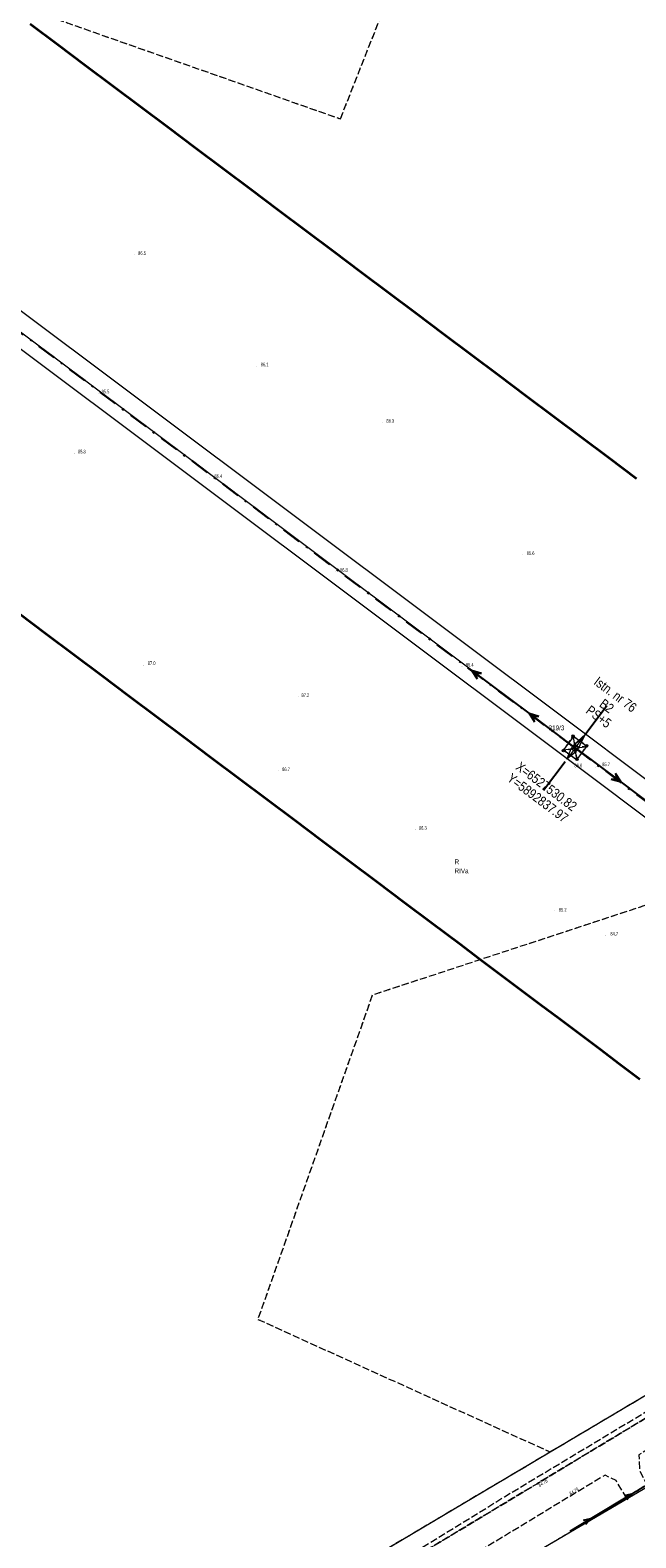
# Model space of a CAD drawing. Header units: metres. Extents: x 6524698 to 6533081, y 5883213 to 5896811.
# Tile 99 of 167: x 6527417 to 6527543, y 5892673 to 5892988. Entities that reach past the tile are written whole.
import ezdxf
from ezdxf.enums import TextEntityAlignment as Align

# ---------------------------------------------------------------- set-up
doc = ezdxf.new("R2010")
doc.units = ezdxf.units.M
doc.header["$MEASUREMENT"] = 0
for name, pattern in [('DASHDOT', [4, 2, -0.9, 0.2, -0.9]), ('mapa zasadnicza$0$1.5_0.5', [2, 1.5, -0.5]), ('mapa zasadnicza$0$219-500', [0]), ('mapa zasadnicza$0$egkk-500', [2, 1.5, -0.5]), ('mapa zasadnicza$0$egug-500', [1, 0.5, -0.5]), ('mapa zasadnicza$0$suep_nn_500', [0]), ('mapa zasadnicza$0$suep_wn_500', [0]), ('mapa zasadnicza$0$supp_500', [1, 0.5, -0.5])]:
    doc.linetypes.add(name, pattern=pattern)
doc.layers.get('0').update_dxf_attribs({"lineweight": 0})
doc.layers.add('@pomocnicza', color=3, linetype='Continuous', plot=False)
for name, color, linetype, lineweight in [('@Proj. słupy - blok', 1, 'Continuous', 15), ('@Proj. słupy - XY', 1, 'Continuous', 0), ('_trasa_os', 1, 'DASHDOT', 30), ('Sections span lengths and Marker Balls Plan', 7, 'Continuous', 0)]:
    doc.layers.add(name, color=color, linetype=linetype, lineweight=lineweight)
for name, color, linetype in [('@Proj. słupy - seria', 1, 'Continuous'), ('@Proj. słupy - wys.', 1, 'Continuous'), ('mapa zasadnicza$0$000 Inne (niezydentyfikowane)', 7, 'Continuous'), ('mapa zasadnicza$0$209-oznaczenie konturu klasyfikacyjnego', 7, 'Continuous'), ('mapa zasadnicza$0$210-oznaczenie konturu użytku gruntowego', 7, 'Continuous'), ('mapa zasadnicza$0$211-numer działki ewidencyjnej', 7, 'Continuous'), ('mapa zasadnicza$0$217-kontur klasyfikacyjny', 7, 'Continuous'), ('mapa zasadnicza$0$218-kontur użytku gruntowego', 7, 'Continuous'), ('mapa zasadnicza$0$219-działka ewidencyjna', 7, 'Continuous'), ('mapa zasadnicza$0$jezdnia', 7, 'Continuous'), ('mapa zasadnicza$0$pikieta naturalna', 7, 'Continuous'), ('mapa zasadnicza$0$pikieta naturalna-Atr2', 7, 'Continuous'), ('mapa zasadnicza$0$pikieta sztuczna', 7, 'Continuous'), ('mapa zasadnicza$0$pikieta sztuczna-Atr2', 7, 'Continuous'), ('mapa zasadnicza$0$przewód elektroenergetyczny niskiego napięcia', 7, 'Continuous'), ('mapa zasadnicza$0$przewód elektroenergetyczny wysokiego napięcia', 7, 'Continuous'), ('mapa zasadnicza$0$słup przewodów napowietrznych', 7, 'Continuous')]:
    doc.layers.add(name, color=color, linetype=linetype)
doc.styles.add('mapa zasadnicza$0$STANDARD', font='Working1250', dxfattribs={"width": 0.75})
doc.styles.add('Opis', font='ARIALN.TTF')

# ---------------------------------------------------------------- blocks, each defined once
blk = doc.blocks.new('mapa zasadnicza$0$PW01')
at = {"linetype": 'Continuous', "lineweight": 13}
h = blk.add_hatch(color=0, dxfattribs=at)
edge = h.paths.add_edge_path()
edge.add_arc((0, 0), 0.045, 0, 360)
blk = doc.blocks.new('mapa zasadnicza$0$SUEP3')
at = {"color": 0, "linetype": 'Continuous'}
for p, q in [((0, 0), (12.003, 0)), ((12.003, 0), (10.003, 0.75)), ((10.003, 0.75), (11.003, 0)), ((12.003, 0), (10.003, -0.75)), ((11.003, 0), (10.003, -0.75)), ((12.003, 0), (27.003, 0)), ((27.003, 0), (25.003, 0.75)), ((25.003, 0.75), (26.003, 0)), ((27.003, 0), (25.003, -0.75)), ((26.003, 0), (25.003, -0.75))]:
    blk.add_line(p, q, dxfattribs=at)
blk = doc.blocks.new('mapa zasadnicza$0$SM05')
at = {"color": 0, "linetype": 'Continuous', "lineweight": 13}
blk.add_circle((0, 0), 0.25, dxfattribs=at)
blk = doc.blocks.new('mapa zasadnicza$0$SUEP1')
at = {"color": 0, "linetype": 'Continuous'}
for p, q in [((0, 0), (5, 0)), ((5, 0), (3.5, 0.5)), ((5, 0), (3.5, -0.5)), ((5, 0), (15, 0)), ((15, 0), (13.5, 0.5)), ((15, 0), (13.5, -0.5))]:
    blk.add_line(p, q, dxfattribs=at)
blk = doc.blocks.new('*U2357')
at = {"layer": '@Proj. słupy - blok', "color": 0}
blk.add_circle((-2.42, -0.34), 0.15, dxfattribs=at)
at = {"layer": '@Proj. słupy - seria', "color": 0, "insert": (6.6, 8.8), "char_height": 2, "attachment_point": 5, "rotation": 323.1154, "style": 'Opis', "bg_fill": 3, "box_fill_scale": 2.5, "bg_fill_color": 256, "bg_fill_transparency": 0}
blk.add_mtext_dynamic_manual_height_columns('B2', width=7, gutter_width=12.5, heights=[2.21], dxfattribs=at)
at = {"layer": '@Proj. słupy - XY', "color": 0, "linetype": 'Continuous', "insert": (-6.9, -9.2), "char_height": 2.5, "attachment_point": 5, "rotation": 323.1154, "style": 'Opis', "bg_fill": 3, "box_fill_scale": 1, "bg_fill_color": 256, "bg_fill_transparency": 0}
blk.add_mtext_dynamic_manual_height_columns('\\P', width=19.7098, gutter_width=5.34, heights=[5.63], dxfattribs=at)
at = {"layer": '@pomocnicza'}
for p, q in [((6.6, 8.8), (2.1, 2.8)), ((-6.6, -8.8), (-2.1, -2.8))]:
    blk.add_line(p, q, dxfattribs=at)
at = {"layer": '@Proj. słupy - blok', "color": 0}
for points in [[(-0.34, 2.41), (-2.42, -0.34), (0.34, -2.42), (2.41, 0.34)], [(0.8, 0.11), (-0.11, 0.8), (-0.81, -0.11), (0.11, -0.81)]]:
    blk.add_lwpolyline(points, close=True, dxfattribs=at)
for points in [[(0.34, -2.42), (-0.34, 2.41), (-2.42, -0.34), (2.41, 0.34)], [(2.16, 2.88), (-0.11, 0.8), (0.8, 0.11), (2.16, 2.88)], [(1.68, 2.24), (0.8, 0.11), (-0.11, 0.8), (1.68, 2.24)], [(0, 0), (1.68, 2.24), (2.16, 2.88)], [(0, 0), (-1.68, -2.24)], [(0.11, -0.81), (-1.68, -2.24), (-0.81, -0.11)]]:
    blk.add_lwpolyline(points, dxfattribs=at)
for centre, radius in [((-0.34, 2.41), 0.15), ((1.68, 2.24), 0.05), ((2.16, 2.88), 0.05), ((2.41, 0.34), 0.15), ((-1.68, -2.24), 0.05), ((0.34, -2.42), 0.15)]:
    blk.add_circle(centre, radius, dxfattribs=at)
at = {"layer": '@Proj. słupy - seria', "color": 0, "style": 'Opis'}
blk.add_attdef('STAN', text='', height=2, rotation=323.1154, dxfattribs=at).set_placement((8.4, 11.2), align=Align.MIDDLE_CENTER)
at = {"layer": '@Proj. słupy - wys.', "color": 0, "insert": (4.92, 6.56), "char_height": 2, "attachment_point": 5, "rotation": 323.1154, "style": 'Opis'}
blk.add_mtext_dynamic_manual_height_columns('PS+5', width=5.2482, gutter_width=12.5, heights=[-2.07], dxfattribs=at)
at = {"layer": '@Proj. słupy - XY', "color": 0, "linetype": 'Continuous', "style": 'Opis'}
for tag, p in [('Y', (-7.8, -10.4)), ('X', (-6, -8))]:
    blk.add_attdef(tag, text='', height=2, rotation=323.1154, dxfattribs=at).set_placement(p, align=Align.MIDDLE_CENTER)

msp = doc.modelspace()

# ---------------------------------------------------------------- linework, layer by layer
at = {"layer": '_trasa_os', "linetype": 'DASHDOT', "ltscale": 2}
msp.add_lwpolyline([(6528589.986, 5891744.689), (6528580.198, 5892007.978), (6528365.87, 5892211.536), (6528143.159, 5892378.558), (6527920.541, 5892545.59), (6527693.967, 5892715.374), (6527530.815, 5892837.971), (6527304.639, 5893007.458), (6527095.026, 5893164.924), (6526808.543, 5893379.811), (6526773.046, 5893625.004), (6526837.186, 5893856.22), (6526918.697, 5894149.866), (6527004.557, 5894459.054), (6526829.193, 5894634.492), (6526625.033, 5894855.653), (6526658.914, 5895086.074), (6526701.409, 5895318.796), (6526680.866, 5895666.414), (6526660.166, 5896015.549), (6526639.565, 5896364.931), (6526621.438, 5896669.322), (6526632.668, 5896724.885)], dxfattribs=at)
at = {"layer": 'mapa zasadnicza$0$000 Inne (niezydentyfikowane)', "color": 7, "linetype": 'Continuous', "lineweight": 35, "flags": 128}
for points in [[(6527416.978, 5892989.239), (6527422.736, 5892984.925), (6527428.493, 5892980.61), (6527434.251, 5892976.295), (6527440.008, 5892971.98), (6527445.766, 5892967.665), (6527451.523, 5892963.351), (6527457.281, 5892959.036), (6527463.038, 5892954.721), (6527468.796, 5892950.406), (6527474.553, 5892946.091), (6527480.311, 5892941.776), (6527486.068, 5892937.462), (6527491.826, 5892933.147), (6527497.583, 5892928.832), (6527503.341, 5892924.517), (6527509.098, 5892920.202), (6527514.856, 5892915.888), (6527520.613, 5892911.573), (6527526.371, 5892907.258), (6527532.128, 5892902.943), (6527537.886, 5892898.628), (6527543.643, 5892894.314)], [(6527544.324, 5892768.765), (6527540.139, 5892771.908), (6527535.955, 5892775.052), (6527531.77, 5892778.195), (6527527.586, 5892781.338), (6527523.401, 5892784.481), (6527519.217, 5892787.624), (6527515.032, 5892790.767), (6527510.848, 5892793.91), (6527506.663, 5892797.053), (6527500.926, 5892801.362), (6527495.188, 5892805.662), (6527489.431, 5892809.977), (6527483.673, 5892814.291), (6527477.916, 5892818.606), (6527472.158, 5892822.921), (6527466.401, 5892827.236), (6527460.643, 5892831.551), (6527454.886, 5892835.865), (6527449.128, 5892840.18), (6527443.37, 5892844.495), (6527437.613, 5892848.81), (6527431.855, 5892853.125), (6527426.098, 5892857.439), (6527420.34, 5892861.754), (6527414.583, 5892866.069)]]:
    msp.add_lwpolyline(points, dxfattribs=at)
at = {"layer": 'mapa zasadnicza$0$217-kontur klasyfikacyjny', "color": 92, "linetype": 'mapa zasadnicza$0$egkk-500', "lineweight": 18, "flags": 128}
for points in [[(6527307.42, 5893030.69), (6527481.79, 5892969.4)], [(6527481.79, 5892969.4), (6527498.99, 5893013.07)], [(6527556.79, 5892808.84), (6527488.44, 5892786.35)], [(6527488.44, 5892786.35), (6527464.53, 5892718.65)], [(6527525.56, 5892690.96), (6527630.14, 5892753.01)], [(6527464.53, 5892718.65), (6527525.56, 5892690.96)], [(6527288.71, 5892550.42), (6527525.56, 5892690.96)]]:
    msp.add_lwpolyline(points, dxfattribs=at)
at = {"layer": 'mapa zasadnicza$0$218-kontur użytku gruntowego', "color": 3, "linetype": 'mapa zasadnicza$0$egug-500', "lineweight": 18, "flags": 128}
for points in [[(6527307.42, 5893030.69), (6527481.79, 5892969.4)], [(6527481.79, 5892969.4), (6527498.99, 5893013.07)], [(6527556.79, 5892808.84), (6527488.44, 5892786.35)], [(6527488.44, 5892786.35), (6527464.53, 5892718.65)], [(6527525.56, 5892690.96), (6527630.14, 5892753.01)], [(6527464.53, 5892718.65), (6527525.56, 5892690.96)], [(6527288.71, 5892550.42), (6527525.56, 5892690.96)], [(6527517.93, 5892667.27), (6527546, 5892683.79)]]:
    msp.add_lwpolyline(points, dxfattribs=at)
at = {"layer": 'mapa zasadnicza$0$219-działka ewidencyjna', "color": 7, "linetype": 'mapa zasadnicza$0$219-500', "lineweight": 18, "flags": 128}
for points in [[(6527288.71, 5892550.42), (6527630.14, 5892753.01)], [(6527486.11, 5892648.54), (6527554.13, 5892688.57)]]:
    msp.add_lwpolyline(points, dxfattribs=at)
at = {"layer": 'mapa zasadnicza$0$jezdnia', "color": 7, "linetype": 'mapa zasadnicza$0$1.5_0.5', "lineweight": 18, "flags": 128}
for points in [[(6528098.78, 5893023.81), (6528064.84, 5893003.28), (6528053.53, 5892996.56), (6528040.45, 5892988.63), (6527988.61, 5892957.66), (6527945.05, 5892931.59), (6527930.8, 5892923.14), (6527898.71, 5892903.85), (6527899.4, 5892899.83), (6527896.22, 5892898.17), (6527894.92, 5892899.78), (6527893.6, 5892900.76), (6527864.38, 5892883.23), (6527859.23, 5892880.15), (6527819.97, 5892856.52), (6527769.56, 5892826.1), (6527704.94, 5892787.05), (6527635.3, 5892745.1), (6527586.51, 5892715.81), (6527544.12, 5892690.36), (6527544.25, 5892687.05), (6527545.8, 5892684.1), (6527541.49, 5892681.49), (6527539.36, 5892684.96), (6527537.08, 5892686.13), (6527529.82, 5892681.73), (6527498.83, 5892662.96), (6527451.9, 5892634.74), (6527427.47, 5892620.04), (6527381.01, 5892592.37), (6527355.24, 5892577.01), (6527318.31, 5892555.06), (6527294.46, 5892540.92), (6527294.32, 5892539.45), (6527295.38, 5892537.02), (6527290.83, 5892534.57), (6527288.41, 5892536.36), (6527287.16, 5892536.61), (6527262.8, 5892522.14), (6527262.65, 5892516.06), (6527258.33, 5892513.19), (6527253.15, 5892516.35), (6527251.84, 5892515.55), (6527245.68, 5892512.1), (6527227.34, 5892501.83), (6527214.89, 5892495.14), (6527208.7, 5892491.99), (6527203.32, 5892489.36), (6527195.06, 5892487.39), (6527188.07, 5892485.82), (6527183.09, 5892485.01), (6527182.01, 5892483.25), (6527181.68, 5892480.94), (6527168.37, 5892478.95), (6527166.73, 5892480.15), (6527165.03, 5892481.26), (6527162.93, 5892482.54), (6527160.53, 5892483.43), (6527144.38, 5892483.41), (6527141.46, 5892483.42), (6527139.43, 5892483.44), (6527132.06, 5892483.48), (6527122.38, 5892483.41), (6527118.44, 5892483.39), (6527117.38, 5892483.34), (6527111.65, 5892483.38), (6527089.38, 5892483.28), (6527088.36, 5892483.26), (6527084.9, 5892483.02), (6527080.38, 5892482.36), (6527074.57, 5892481.04), (6527069.81, 5892479.77), (6527069.66, 5892479.72), (6527066.42, 5892478.58), (6527060.45, 5892476.17), (6527055.02, 5892473.37), (6527049.77, 5892470.41), (6527039.45, 5892464.14), (6527025.83, 5892455.77), (6527019.68, 5892452.39), (6527007.24, 5892446.55), (6526997.05, 5892442.33), (6526988.7, 5892438.82), (6526987.78, 5892438.59), (6526986.74, 5892438.6), (6526984.76, 5892438.78), (6526981.8, 5892439.29), (6526981.81, 5892447.53), (6526987.84, 5892448.38), (6526989.58, 5892448.73), (6526994.78, 5892449.7), (6527002.89, 5892451.78), (6527006.08, 5892452.91), (6527009.08, 5892453.96), (6527014.6, 5892456.49), (6527016.35, 5892457.39), (6527021.63, 5892460.22), (6527025.92, 5892462.83), (6527037.82, 5892470.13), (6527045.51, 5892474.71), (6527049.02, 5892476.74), (6527053.77, 5892479.33), (6527060.17, 5892482.29), (6527066.08, 5892484.55), (6527074.31, 5892486.95), (6527079.11, 5892488.02), (6527085.39, 5892488.85), (6527090.38, 5892489.31), (6527098.04, 5892489.97), (6527099.85, 5892490.63), (6527101.56, 5892492.03), (6527102.29, 5892493.07), (6527109.3, 5892492.76), (6527111.93, 5892489.74), (6527125.67, 5892489.64), (6527126.23, 5892491.34), (6527126.41, 5892495.28), (6527130.32, 5892495.4), (6527130.7, 5892493.57), (6527131.22, 5892491.09), (6527131.91, 5892489.63), (6527144.15, 5892489.48), (6527144.29, 5892489.47), (6527150.78, 5892489.39), (6527156.38, 5892489.46), (6527167.72, 5892489.63), (6527177.02, 5892490.38), (6527190.66, 5892492.68), (6527202.01, 5892496), (6527211.16, 5892500.09), (6527224.33, 5892507.11), (6527241.8, 5892516.78), (6527283.75, 5892541.56), (6527316.15, 5892560.68), (6527350.83, 5892581.33), (6527377.82, 5892597.39), (6527416.92, 5892620.72), (6527450.2, 5892640.59), (6527484.3, 5892661.06), (6527496.63, 5892668.55), (6527522.85, 5892684.32), (6527583.54, 5892720.92), (6527631.82, 5892749.94), (6527701.85, 5892791.98), (6527766.34, 5892831.16), (6527816.81, 5892861.57), (6527855.88, 5892885.05), (6527864.57, 5892890.35), (6527927.18, 5892927.82), (6527941.82, 5892936.58), (6527977.56, 5892958), (6527985.05, 5892962.47), (6528030.97, 5892989.92), (6528031.39, 5892991.79), (6528030.22, 5892994.47), (6528034.17, 5892997.12), (6528035.88, 5892994.93), (6528037.89, 5892994.11), (6528050.04, 5893001.37), (6528061.65, 5893008.3), (6528095.78, 5893028.96), (6528115.4, 5893040.61), (6528116.33, 5893041.19), (6528118.03, 5893035.29), (6528117.26, 5893034.77)], [(6527855.37, 5892885.81), (6527863.88, 5892891.04), (6527916.82, 5892922.52), (6527921.86, 5892925.61), (6527940.11, 5892936.34), (6527977.69, 5892959.07), (6527977.56, 5892958), (6527941.82, 5892936.58), (6527927.18, 5892927.82), (6527864.57, 5892890.35), (6527855.88, 5892885.05), (6527816.81, 5892861.57), (6527766.34, 5892831.16), (6527701.85, 5892791.98), (6527631.82, 5892749.94), (6527583.54, 5892720.92), (6527522.85, 5892684.32), (6527496.63, 5892668.55), (6527484.3, 5892661.06), (6527450.2, 5892640.59), (6527416.92, 5892620.72), (6527377.82, 5892597.39), (6527350.83, 5892581.33), (6527316.15, 5892560.68), (6527283.75, 5892541.56), (6527241.8, 5892516.78), (6527224.33, 5892507.11), (6527211.16, 5892500.09), (6527202.01, 5892496), (6527190.66, 5892492.68), (6527177.02, 5892490.38), (6527167.72, 5892489.63), (6527156.38, 5892489.46), (6527155.4, 5892491.57), (6527154.95, 5892493.93), (6527154.86, 5892494.49), (6527155.03, 5892494.48), (6527155.63, 5892494.41), (6527156.04, 5892492.1), (6527157.77, 5892490.44), (6527158.25, 5892490.19), (6527176.9, 5892490.89), (6527191.97, 5892493.58), (6527204.67, 5892497.71), (6527214.75, 5892502.49), (6527226.59, 5892509.08), (6527254.64, 5892525.38), (6527255.19, 5892525.67), (6527254.84, 5892527.61), (6527259.05, 5892530.05), (6527260.34, 5892528.55), (6527291.69, 5892547.36), (6527316.89, 5892562.01), (6527348.68, 5892581.12), (6527377.27, 5892598.03), (6527411.13, 5892618), (6527452, 5892642.71), (6527481.68, 5892660.65), (6527486.11, 5892663.43), (6527497.33, 5892670.04), (6527516.04, 5892681.59), (6527631.23, 5892750.79), (6527695.14, 5892788.84), (6527701.56, 5892792.77), (6527710.99, 5892798.58), (6527765.9, 5892831.81), (6527778.41, 5892839.39), (6527803.46, 5892854.56), (6527816.43, 5892862.29)]]:
    msp.add_lwpolyline(points, close=True, dxfattribs=at)
at = {"layer": 'mapa zasadnicza$0$przewód elektroenergetyczny niskiego napięcia', "color": 1, "linetype": 'mapa zasadnicza$0$suep_nn_500', "lineweight": 18, "flags": 128}
for points in [[(6527563.27, 5892694.57), (6527529.75, 5892674.43)], [(6527529.75, 5892674.43), (6527563.27, 5892694.57)]]:
    msp.add_lwpolyline(points, dxfattribs=at)
at = {"layer": 'mapa zasadnicza$0$przewód elektroenergetyczny wysokiego napięcia', "color": 1, "linetype": 'mapa zasadnicza$0$suep_wn_500', "lineweight": 18, "flags": 128}
for points in [[(6527530.8, 5892838.04), (6527304.58, 5893007.55)], [(6527694.08, 5892715.46), (6527530.8, 5892838.04)]]:
    msp.add_lwpolyline(points, dxfattribs=at)
at = {"layer": 'mapa zasadnicza$0$słup przewodów napowietrznych', "color": 7, "linetype": 'mapa zasadnicza$0$supp_500', "lineweight": 18, "flags": 128}
for points in [[(6527528.38, 5892837.44), (6527530.38, 5892840.47), (6527533.21, 5892838.48), (6527531.18, 5892835.6)], [(6527530.38, 5892840.47), (6527531.18, 5892835.6)], [(6527528.38, 5892837.44), (6527533.21, 5892838.48)], [(6527528.38, 5892837.44), (6527531.18, 5892835.6)]]:
    msp.add_lwpolyline(points, dxfattribs=at)

# ---------------------------------------------------------------- block references
at = {"layer": 'mapa zasadnicza$0$pikieta naturalna', "color": 7, "linetype": 'Continuous', "lineweight": 13}
for p, rotation in [((6527438.86, 5892941.04), 359.9649999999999), ((6527464.2, 5892917.76), 359.842), ((6527431.18, 5892912.12), 359.938), ((6527490.56, 5892906.06), 0.032), ((6527426.16, 5892899.54), 359.936), ((6527454.51, 5892894.48), 0.084), ((6527519.9, 5892878.32), 359.914), ((6527480.85, 5892874.82), 359.963), ((6527440.61, 5892855.29), 0.02899999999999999), ((6527507.17, 5892855.08), 0.09199999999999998), ((6527472.96, 5892848.75), 0.111), ((6527531.18, 5892835.6), 0.1650000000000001), ((6527468.84, 5892833.3), 0.06199999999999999), ((6527535.16, 5892833.85), 359.805), ((6527497.39, 5892821), 0.09199999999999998), ((6527526.5, 5892803.97), 359.999), ((6527537.16, 5892798.86), 0.01700000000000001)]:
    msp.add_blockref('mapa zasadnicza$0$PW01', p, dxfattribs=dict(at, rotation=rotation))
at = {"layer": 'mapa zasadnicza$0$pikieta sztuczna', "color": 7, "linetype": 'Continuous', "lineweight": 13}
for p in [(6527522.85, 5892684.32), (6527529.82, 5892681.73)]:
    msp.add_blockref('mapa zasadnicza$0$PW01', p, dxfattribs=at)
at = {"layer": 'mapa zasadnicza$0$przewód elektroenergetyczny niskiego napięcia', "color": 1, "linetype": 'Continuous', "lineweight": 18, "rotation": 30.999}
msp.add_blockref('mapa zasadnicza$0$SUEP1', (6527529.75, 5892674.43), dxfattribs=at)
at = {"layer": 'mapa zasadnicza$0$przewód elektroenergetyczny wysokiego napięcia', "color": 1, "linetype": 'Continuous', "lineweight": 18}
for rotation in [143.155, 323.103]:
    msp.add_blockref('mapa zasadnicza$0$SUEP3', (6527530.8, 5892838.04), dxfattribs=dict(at, rotation=rotation))
at = {"layer": 'mapa zasadnicza$0$słup przewodów napowietrznych', "color": 7, "linetype": 'Continuous', "lineweight": 18}
for p in [(6527530.38, 5892840.47), (6527528.38, 5892837.44), (6527533.21, 5892838.48), (6527531.18, 5892835.6)]:
    msp.add_blockref('mapa zasadnicza$0$SM05', p, dxfattribs=at)

# ---------------------------------------------------------------- texts
at = {"layer": 'mapa zasadnicza$0$209-oznaczenie konturu klasyfikacyjnego', "color": 3, "linetype": 'Continuous', "lineweight": 18, "style": 'mapa zasadnicza$0$STANDARD', "width": 0.79}
msp.add_text('RIVa', height=1, dxfattribs=at).set_placement((6527505.62, 5892812.82), align=Align.TOP_LEFT)
at = {"layer": 'mapa zasadnicza$0$210-oznaczenie konturu użytku gruntowego', "color": 3, "linetype": 'Continuous', "lineweight": 18, "style": 'mapa zasadnicza$0$STANDARD', "width": 0.79}
msp.add_text('R', height=1, dxfattribs=at).set_placement((6527505.62, 5892813.72))
at = {"layer": 'mapa zasadnicza$0$211-numer działki ewidencyjnej', "color": 7, "linetype": 'Continuous', "lineweight": 18, "style": 'mapa zasadnicza$0$STANDARD', "width": 0.79}
msp.add_text('319/3', height=1, dxfattribs=at).set_placement((6527525.25, 5892842.69), align=Align.TOP_LEFT)
at = {"layer": 'mapa zasadnicza$0$pikieta naturalna-Atr2', "color": 7, "style": 'mapa zasadnicza$0$STANDARD', "width": 0.667}
for s, p in [('86.5', (6527439.53, 5892940.99)), ('86.1', (6527465.12, 5892917.72)), ('85.5', (6527431.89, 5892912.07)), ('86.3', (6527491.39, 5892905.93)), ('85.8', (6527426.96, 5892899.53)), ('86.4', (6527455.46, 5892894.42)), ('85.6', (6527520.69, 5892878.31)), ('86.8', (6527481.69, 5892874.81)), ('87.0', (6527441.53, 5892855.31)), ('86.4', (6527507.98, 5892855.01)), ('87.2', (6527473.65, 5892848.65)), ('86.7', (6527469.61, 5892833.16)), ('86.0', (6527530.66, 5892833.96)), ('85.7', (6527536.46, 5892834.2)), ('86.3', (6527498.18, 5892820.92)), ('85.2', (6527527.39, 5892803.84)), ('84.7', (6527538.16, 5892798.8))]:
    msp.add_text(s, height=0.75, dxfattribs=at).set_placement(p)
at = {"layer": 'mapa zasadnicza$0$pikieta sztuczna-Atr2', "color": 7, "style": 'mapa zasadnicza$0$STANDARD', "width": 0.667}
for s, rotation, p in [('84.78', 31.092, (6527523.38, 5892683.64)), ('84.79', 31.218, (6527529.87, 5892681.88))]:
    msp.add_text(s, height=0.75, rotation=rotation, dxfattribs=at).set_placement(p)

# ---------------------------------------------------------------- next in the draw order: block references
at = {"color": 0}
msp.add_blockref('*U2357', (6527530.815, 5892837.97), dxfattribs=at).add_auto_attribs({'STAN': 'Istn. nr 76', 'Y': 'Y=5892837.97', 'X': 'X=6527530.82'})

# ---------------------------------------------------------------- next in the draw order: linework, layer by layer
at = {"layer": 'Sections span lengths and Marker Balls Plan', "color": 1, "flags": 128}
for points in [[(6528587.188, 5891744.577), (6528577.92, 5892006.949), (6528364.256, 5892209.626), (6528141.479, 5892376.318), (6527918.861, 5892543.35), (6527692.286, 5892713.134), (6527529.134, 5892835.731), (6527302.959, 5893005.217), (6527093.345, 5893162.685), (6526805.533, 5893378.025), (6526770.052, 5893625.195), (6526834.488, 5893856.969), (6526921.106, 5894149.197), (6527002.139, 5894458.418), (6526827.029, 5894632.413), (6526621.689, 5894854.62), (6526661.381, 5895085.668), (6526701.409, 5895318.796), (6526678.071, 5895666.249), (6526657.371, 5896015.383), (6526636.77, 5896364.766), (6526617.947, 5896669.567), (6526630.708, 5896725.281)], [(6528593.583, 5891744.832), (6528583.388, 5892009.419), (6528368, 5892214.057), (6528145.319, 5892381.438), (6527922.701, 5892548.47), (6527696.127, 5892718.253), (6527532.976, 5892840.85), (6527306.799, 5893010.338), (6527097.187, 5893167.803), (6526810.693, 5893381.087), (6526776.04, 5893624.814), (6526840.655, 5893855.257), (6526921.106, 5894149.197), (6527007.942, 5894459.944), (6526831.356, 5894636.57), (6526627.422, 5894856.391), (6526661.381, 5895085.668), (6526701.409, 5895318.795), (6526684.46, 5895666.627), (6526663.76, 5896015.761), (6526643.159, 5896365.143), (6526623.932, 5896669.147), (6526634.628, 5896724.489)]]:
    msp.add_lwpolyline(points, dxfattribs=at)

doc.saveas('drawing.dxf')
